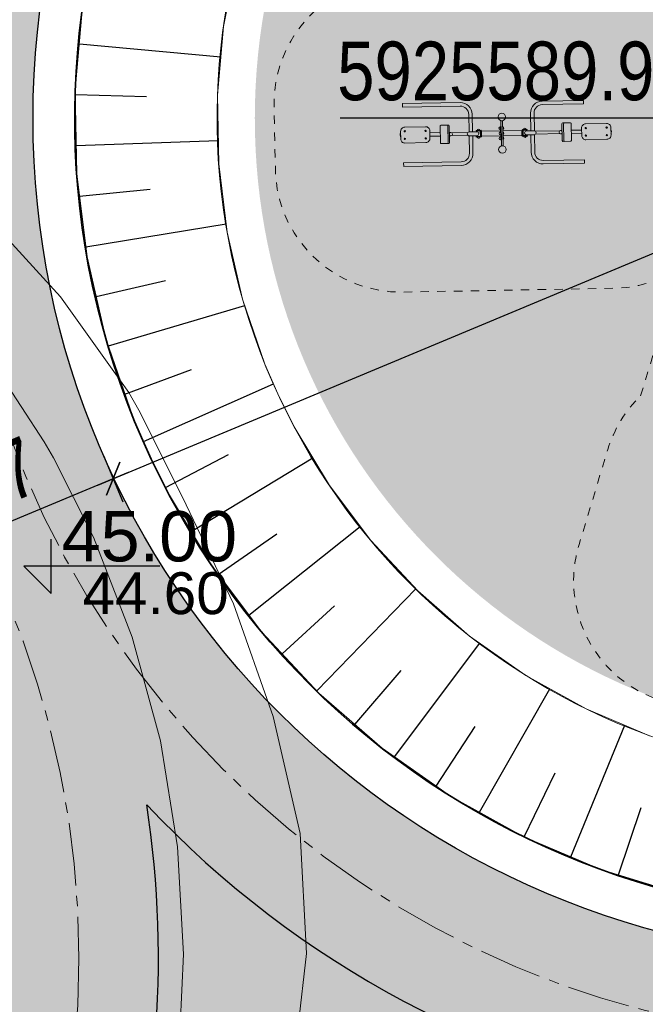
# Model space of a CAD drawing. Header units: metres. Extents: x 0 to 5465380, y 0 to 5925815.
# Tile 65 of 141: x 5463912.54 to 5463920.02, y 5925579.38 to 5925591.14. Entities that reach past the tile are written whole.
import ezdxf

# ---------------------------------------------------------------- set-up
doc = ezdxf.new("R2010")
doc.units = ezdxf.units.M
doc.linetypes.add('CENTER2', pattern=[1.125, 0.75, -0.125, 0.125, -0.125])
doc.linetypes.add('Dashed', pattern=[0.2, 0.1, -0.1])
for name, color, linetype, lineweight in [('$DR - obrzeże 8x30', 34, 'Continuous', 30), ('$DR - osie ścieżek', 7, 'CENTER2', 15), ('$DR - wyp. chodnik', 44, 'Continuous', 5), ('$DR - zał. arch.', 7, 'Continuous', 13), ('0_Nr_Pióra__237', 53, 'Continuous', 50), ('strefa_simba_Nr_Pióra__141', 7, 'Continuous', 0), ('urzadzenie_simba_Nr_Pióra__141', 7, 'Continuous', 0)]:
    doc.layers.add(name, color=color, linetype=linetype, lineweight=lineweight)
for name, color, linetype in [('$DR - wymiary', 7, 'Continuous'), ('AecObjExplode_rys 1_Vport_D5A', 7, 'Continuous'), ('AecObjExplode_rys 3_Vport_DDD', 7, 'Continuous'), ('AecObjExplode_rys 4_Vport_E22', 7, 'Continuous'), ('C-DROGI-KORYTARZE', 7, 'Continuous'), ('C-DROGI-SYTUACJA-ETYKIETY', 7, 'Continuous'), ('C-DZIALKI', 5, 'Continuous')]:
    doc.layers.add(name, color=color, linetype=linetype)
doc.styles.add('ARIAL 2', font='ARIALN.TTF')
doc.styles.get("Standard").update_dxf_attribs({"font": 'arial.ttf'})
doc.dimstyles.new('LINIOWY', dxfattribs={"dimtxt": 0.7, "dimasz": 0.3, "dimexe": 0.3, "dimexo": 0, "dimgap": 0.2, "dimtad": 1, "dimzin": 9, "dimdsep": 46, "dimtxsty": 'ARIAL 2', "dimblk": 'OBLIQUE', "dimcen": 0, "dimdle": 0.2, "dimclrd": 7, "dimclre": 7, "dimclrt": 1, "dimadec": 0, "dimazin": 0, "dimtfac": 1, "dimtofl": 0, "dimtmove": 1, "dimatfit": 3, "dimldrblk": 'OBLIQUE', "dimfxl": 0.3, "dimfxlon": 1, "dimtolj": 1, "dimtzin": 1, "dimarcsym": 0})

# ---------------------------------------------------------------- blocks, each defined once
blk = doc.blocks.new('świetlica_bezrzecze_PB_PZT oczyszczony')
at = {"layer": '0_Nr_Pióra__237', "linetype": 'Continuous'}
blk.add_hatch(color=256, dxfattribs=at).paths.add_polyline_path([(5463915.353, 5925589.968, 1), (5463930.153, 5925589.968, 1)], flags=0)
at = {"layer": 'strefa_simba_Nr_Pióra__141', "linetype": 'Dashed', "flags": 128}
blk.add_lwpolyline([(5463917.055, 5925591.639), (5463919.579, 5925591.684, -0.414214), (5463921.106, 5925590.211), (5463921.119, 5925589.461, -0.414214), (5463919.646, 5925587.935), (5463917.123, 5925587.89, -0.396062), (5463915.601, 5925589.269), (5463915.583, 5925590.112, -0.414214)], format="xyb", close=True, dxfattribs=at)
for points in [[(5463919.963, 5925586.652), (5463920.251, 5925587.603, -0.414214), (5463922.122, 5925588.604), (5463922.531, 5925588.48, -0.414214), (5463923.532, 5925586.61), (5463923.272, 5925585.75)], [(5463923.272, 5925585.75, -0.146849), (5463923.27, 5925584.887), (5463922.927, 5925583.754, -0.414214), (5463921.056, 5925582.754), (5463920.227, 5925583.005, -0.414214), (5463919.227, 5925584.875), (5463919.57, 5925586.008, -0.127834), (5463919.963, 5925586.652)]]:
    blk.add_lwpolyline(points, format="xyb", dxfattribs=at)
at = {"layer": 'urzadzenie_simba_Nr_Pióra__141', "linetype": 'Continuous'}
for p, q in [((5463917.119, 5925590.14), (5463917.806, 5925590.152)), ((5463917.119, 5925590.098), (5463917.119, 5925590.14)), ((5463919.28, 5925590.179), (5463918.787, 5925590.17)), ((5463919.281, 5925590.136), (5463918.787, 5925590.128)), ((5463919.28, 5925590.179), (5463919.281, 5925590.136)), ((5463917.119, 5925590.098), (5463917.807, 5925590.11)), ((5463917.913, 5925589.803), (5463917.909, 5925590.012)), ((5463917.955, 5925589.804), (5463917.951, 5925590.013)), ((5463918.651, 5925589.816), (5463918.647, 5925590.025)), ((5463918.693, 5925589.817), (5463918.689, 5925590.026)), ((5463917.576, 5925589.883), (5463917.666, 5925589.885)), ((5463918.294, 5925589.936), (5463918.3, 5925589.636)), ((5463918.314, 5925589.936), (5463918.294, 5925589.936)), ((5463918.314, 5925589.936), (5463918.32, 5925589.636)), ((5463919.023, 5925589.899), (5463919.027, 5925589.699)), ((5463919.124, 5925589.911), (5463919.033, 5925589.909)), ((5463919.041, 5925589.899), (5463919.044, 5925589.699)), ((5463919.134, 5925589.901), (5463919.137, 5925589.701)), ((5463917.445, 5925589.792), (5463917.567, 5925589.794)), ((5463917.57, 5925589.673), (5463917.566, 5925589.873)), ((5463917.663, 5925589.675), (5463917.659, 5925589.875)), ((5463917.68, 5925589.675), (5463917.676, 5925589.875)), ((5463917.678, 5925589.796), (5463917.696, 5925589.796)), ((5463917.899, 5925589.796), (5463917.707, 5925589.792)), ((5463917.899, 5925589.762), (5463917.708, 5925589.759)), ((5463918.005, 5925589.805), (5463917.916, 5925589.803)), ((5463917.996, 5925589.821), (5463918.051, 5925589.822)), ((5463917.997, 5925589.816), (5463917.996, 5925589.821)), ((5463917.997, 5925589.816), (5463918.052, 5925589.817)), ((5463918.004, 5925589.813), (5463918.047, 5925589.814)), ((5463918.005, 5925589.805), (5463918.004, 5925589.813)), ((5463918.007, 5925589.813), (5463918.007, 5925589.816)), ((5463918.044, 5925589.813), (5463918.044, 5925589.816)), ((5463918.048, 5925589.75), (5463918.047, 5925589.814)), ((5463918.058, 5925589.752), (5463918.057, 5925589.812)), ((5463918.289, 5925589.816), (5463918.062, 5925589.812)), ((5463918.063, 5925589.752), (5463918.062, 5925589.812)), ((5463918.291, 5925589.706), (5463918.288, 5925589.866)), ((5463918.296, 5925589.866), (5463918.288, 5925589.866)), ((5463918.299, 5925589.706), (5463918.296, 5925589.866)), ((5463918.296, 5925589.866), (5463918.299, 5925589.706)), ((5463918.319, 5925589.706), (5463918.316, 5925589.866)), ((5463918.316, 5925589.866), (5463918.319, 5925589.706)), ((5463918.317, 5925589.816), (5463918.544, 5925589.821)), ((5463918.318, 5925589.756), (5463918.545, 5925589.76)), ((5463918.544, 5925589.82), (5463918.545, 5925589.76)), ((5463918.549, 5925589.82), (5463918.55, 5925589.76)), ((5463918.608, 5925589.832), (5463918.553, 5925589.831)), ((5463918.608, 5925589.827), (5463918.553, 5925589.826)), ((5463918.559, 5925589.823), (5463918.56, 5925589.759)), ((5463918.601, 5925589.823), (5463918.559, 5925589.823)), ((5463918.602, 5925589.759), (5463918.56, 5925589.759)), ((5463918.562, 5925589.823), (5463918.561, 5925589.826)), ((5463918.563, 5925589.759), (5463918.563, 5925589.756)), ((5463918.598, 5925589.823), (5463918.598, 5925589.826)), ((5463918.599, 5925589.759), (5463918.599, 5925589.756)), ((5463918.601, 5925589.823), (5463918.601, 5925589.815)), ((5463918.601, 5925589.815), (5463918.69, 5925589.817)), ((5463918.602, 5925589.767), (5463918.691, 5925589.769)), ((5463918.602, 5925589.767), (5463918.602, 5925589.759)), ((5463918.608, 5925589.832), (5463918.608, 5925589.827)), ((5463918.651, 5925589.768), (5463918.655, 5925589.56)), ((5463918.694, 5925589.769), (5463918.697, 5925589.56)), ((5463918.707, 5925589.81), (5463918.995, 5925589.815)), ((5463918.708, 5925589.777), (5463918.996, 5925589.782)), ((5463919.025, 5925589.82), (5463919.006, 5925589.82)), ((5463919.025, 5925589.778), (5463919.007, 5925589.778)), ((5463919.258, 5925589.824), (5463919.135, 5925589.822)), ((5463919.258, 5925589.782), (5463919.136, 5925589.78)), ((5463917.446, 5925589.75), (5463917.568, 5925589.752)), ((5463917.58, 5925589.663), (5463917.67, 5925589.665)), ((5463917.679, 5925589.754), (5463917.697, 5925589.754)), ((5463917.913, 5925589.755), (5463917.917, 5925589.546)), ((5463918.005, 5925589.757), (5463917.917, 5925589.755)), ((5463917.956, 5925589.756), (5463917.959, 5925589.547)), ((5463917.998, 5925589.746), (5463918.053, 5925589.747)), ((5463917.998, 5925589.741), (5463917.998, 5925589.746)), ((5463917.998, 5925589.741), (5463918.053, 5925589.742)), ((5463918.006, 5925589.749), (5463918.005, 5925589.757)), ((5463918.006, 5925589.749), (5463918.048, 5925589.75)), ((5463918.009, 5925589.749), (5463918.009, 5925589.746)), ((5463918.045, 5925589.749), (5463918.045, 5925589.746)), ((5463918.29, 5925589.756), (5463918.063, 5925589.752)), ((5463918.299, 5925589.706), (5463918.291, 5925589.706)), ((5463918.61, 5925589.757), (5463918.555, 5925589.756)), ((5463918.61, 5925589.752), (5463918.555, 5925589.751)), ((5463918.61, 5925589.757), (5463918.61, 5925589.752)), ((5463919.127, 5925589.691), (5463919.037, 5925589.689)), ((5463918.32, 5925589.636), (5463918.3, 5925589.636)), ((5463917.131, 5925589.432), (5463917.819, 5925589.445)), ((5463917.132, 5925589.39), (5463917.131, 5925589.432)), ((5463919.293, 5925589.471), (5463918.799, 5925589.462)), ((5463919.294, 5925589.429), (5463918.8, 5925589.42)), ((5463919.293, 5925589.471), (5463919.294, 5925589.429)), ((5463917.132, 5925589.39), (5463917.82, 5925589.402))]:
    blk.add_line(p, q, dxfattribs=at)
at = {"layer": 'urzadzenie_simba_Nr_Pióra__141', "linetype": 'Continuous', "flags": 128}
for points in [[(5463919.31, 5925589.709), (5463919.56, 5925589.714, 0.414214), (5463919.609, 5925589.764), (5463919.607, 5925589.854, 0.414214), (5463919.556, 5925589.904), (5463919.306, 5925589.899, 0.414214), (5463919.257, 5925589.848), (5463919.259, 5925589.758, 0.414214)], [(5463917.394, 5925589.865), (5463917.144, 5925589.86, 0.414214), (5463917.095, 5925589.809), (5463917.096, 5925589.719, 0.414214), (5463917.147, 5925589.67), (5463917.397, 5925589.675, 0.414214), (5463917.446, 5925589.726), (5463917.444, 5925589.816, 0.414214)]]:
    blk.add_lwpolyline(points, format="xyb", close=True, dxfattribs=at)
at = {"layer": 'urzadzenie_simba_Nr_Pióra__141', "linetype": 'Continuous'}
for centre, radius in [((5463918.304, 5925589.981), 0.0445), ((5463917.145, 5925589.81), 0.008), ((5463917.394, 5925589.815), 0.008), ((5463919.307, 5925589.849), 0.008), ((5463919.309, 5925589.759), 0.008), ((5463919.557, 5925589.854), 0.008), ((5463919.559, 5925589.764), 0.008), ((5463917.146, 5925589.72), 0.008), ((5463917.396, 5925589.725), 0.008), ((5463918.311, 5925589.592), 0.0445)]:
    blk.add_circle(centre, radius, dxfattribs=at)
for centre, radius, start, end in [((5463917.809, 5925590.01), 0.142, 1.0254, 91.0254), ((5463918.789, 5925590.028), 0.142, 91.0254, 181.0254), ((5463918.789, 5925590.028), 0.1, 91.0254, 181.0254), ((5463917.809, 5925590.01), 0.1, 1.0254, 91.0254), ((5463917.576, 5925589.873), 0.01, 91.0254, 181.0254), ((5463917.649, 5925589.874), 0.01, 1.0254, 91.0254), ((5463917.666, 5925589.875), 0.01, 1.0254, 91.0254), ((5463919.033, 5925589.899), 0.01, 91.0254, 181.0254), ((5463919.051, 5925589.899), 0.01, 91.0254, 181.0254), ((5463919.124, 5925589.901), 0.01, 1.0254, 91.0254), ((5463917.916, 5925589.779), 0.024, 91.0254, 271.0254), ((5463918.005, 5925589.781), 0.024, 271.0254, 91.0254), ((5463918.025, 5925589.821), 0.015, 1.0254, 181.0254), ((5463918.052, 5925589.812), 0.01, 1.0254, 91.0254), ((5463918.052, 5925589.812), 0.005, 1.0254, 91.0254), ((5463918.288, 5925589.846), 0.0175, 91.0254, 271.0254), ((5463918.289, 5925589.786), 0.0175, 91.0254, 271.0254), ((5463918.309, 5925589.846), 0.0175, 294.6036, 67.4473), ((5463918.31, 5925589.786), 0.0175, 294.6036, 67.4473), ((5463918.554, 5925589.821), 0.01, 91.0254, 181.0254), ((5463918.555, 5925589.761), 0.01, 181.0254, 271.0254), ((5463918.554, 5925589.821), 0.005, 91.0254, 181.0254), ((5463918.555, 5925589.761), 0.005, 181.0254, 271.0254), ((5463918.579, 5925589.831), 0.015, 1.0254, 181.0254), ((5463918.601, 5925589.791), 0.024, 91.0254, 271.0254), ((5463918.69, 5925589.793), 0.024, 271.0254, 91.0254), ((5463917.58, 5925589.673), 0.01, 181.0254, 271.0254), ((5463917.653, 5925589.674), 0.01, 271.0254, 1.0254), ((5463917.67, 5925589.675), 0.01, 271.0254, 1.0254), ((5463918.027, 5925589.741), 0.015, 181.0254, 1.0254), ((5463918.053, 5925589.752), 0.01, 271.0254, 1.0254), ((5463918.053, 5925589.752), 0.005, 271.0254, 1.0254), ((5463918.29, 5925589.726), 0.0175, 91.0254, 271.0254), ((5463918.311, 5925589.726), 0.0175, 294.6036, 67.4473), ((5463918.581, 5925589.751), 0.015, 181.0254, 1.0254), ((5463919.037, 5925589.699), 0.01, 181.0254, 271.0254), ((5463919.054, 5925589.7), 0.01, 181.0254, 271.0254), ((5463919.127, 5925589.701), 0.01, 271.0254, 1.0254), ((5463917.817, 5925589.545), 0.1, 271.0254, 1.0254), ((5463917.817, 5925589.545), 0.142, 271.0254, 1.0254), ((5463918.797, 5925589.562), 0.142, 181.0254, 271.0254), ((5463918.797, 5925589.562), 0.1, 181.0254, 271.0254)]:
    blk.add_arc(centre, radius, start, end, dxfattribs=at)
for centre, major_axis in [((5463917.095, 5925589.764), (0.0004, -0.0211)), ((5463919.608, 5925589.809), (-0.0004, 0.0211))]:
    blk.add_ellipse(centre, major_axis=major_axis, ratio=0.236967, start_param=3.141593, end_param=6.283185, dxfattribs=at)
for centre, major_axis in [((5463917.696, 5925589.775), (0.0004, -0.0211)), ((5463919.007, 5925589.799), (-0.0004, 0.0211))]:
    blk.add_ellipse(centre, major_axis=major_axis, ratio=0.866025, dxfattribs=at)
blk = doc.blocks.new('kota')
at = {"color": 0, "linetype": 'ByBlock', "lineweight": -2}
for p, q in [((0, 0), (0, 1)), ((2, 0.5), (-0.5, 0.5)), ((-0.5, 0.5), (0, 0))]:
    blk.add_line(p, q, dxfattribs=at)
blk = doc.blocks.new('_OBLIQUE')
at = {"color": 0, "linetype": 'ByBlock'}
blk.add_line((-0.5, -0.5), (0.5, 0.5), dxfattribs=at)
blk = doc.blocks.new('*D23')
at = {"layer": '$DR - wymiary', "color": 7, "lineweight": -2, "transparency": 16777216}
for p, q in [((5463913.545, 5925585.939), (5463913.776, 5925585.386)), ((5463910.97, 5925584.54), (5463913.845, 5925585.739)), ((5463911.27, 5925584.34), (5463911.039, 5925584.894))]:
    blk.add_line(p, q, dxfattribs=at)
at = {"layer": 'Defpoints', "color": 0, "transparency": 16777216}
for p in [(5463913.533, 5925585.969), (5463913.66, 5925585.662), (5463911.808, 5925583.051)]:
    blk.add_point(p, dxfattribs=at)
at = {"layer": '$DR - wymiary', "color": 7, "lineweight": -2, "transparency": 16777216, "xscale": 0.3, "yscale": 0.3, "zscale": 0.3}
for p, rotation in [((5463913.66, 5925585.662), 22.6490007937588), ((5463911.154, 5925584.617), 202.6490007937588)]:
    blk.add_blockref('_OBLIQUE', p, dxfattribs=dict(at, rotation=rotation))
at = {"layer": '$DR - wymiary', "color": 1, "transparency": 16777216, "insert": (5463912.195, 5925585.648), "char_height": 0.7, "attachment_point": 5, "rotation": 22.649, "style": 'ARIAL 2'}
blk.add_mtext('\\A1;2.7', dxfattribs=at)
blk = doc.blocks.new('*D24')
at = {"layer": '$DR - wymiary', "color": 7, "lineweight": -2, "transparency": 16777216}
for p, q in [((5463932.281, 5925593.165), (5463932.07, 5925593.669)), ((5463913.476, 5925585.585), (5463932.37, 5925593.469)), ((5463913.545, 5925585.939), (5463913.776, 5925585.386))]:
    blk.add_line(p, q, dxfattribs=at)
at = {"layer": 'Defpoints', "color": 0, "transparency": 16777216}
for p in [(5463932.186, 5925593.392), (5463932.281, 5925593.165), (5463913.533, 5925585.969)]:
    blk.add_point(p, dxfattribs=at)
at = {"layer": '$DR - wymiary', "color": 7, "lineweight": -2, "transparency": 16777216, "xscale": 0.3, "yscale": 0.3, "zscale": 0.3}
for p, rotation in [((5463932.186, 5925593.392), 22.6490007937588), ((5463913.66, 5925585.662), 202.6490007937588)]:
    blk.add_blockref('_OBLIQUE', p, dxfattribs=dict(at, rotation=rotation))
at = {"layer": '$DR - wymiary', "color": 1, "transparency": 16777216, "insert": (5463922.708, 5925590.042), "char_height": 0.7, "attachment_point": 5, "rotation": 22.649, "style": 'ARIAL 2'}
blk.add_mtext('\\A1;20.1', dxfattribs=at)
blk = doc.blocks.new('*D137')
at = {"layer": '$DR - wymiary', "color": 7, "lineweight": -2, "transparency": 16777216}
blk.add_line((5463958.724, 5925585.382), (5463964.93, 5925585.382), dxfattribs=at)
at = {"layer": 'Defpoints', "color": 0, "transparency": 16777216}
for p in [(5463958.724, 5925585.382), (5463960.561, 5925585.382), (0, 0)]:
    blk.add_point(p, dxfattribs=at)
at = {"layer": '$DR - wymiary', "color": 1, "transparency": 16777216, "insert": (5463962.845, 5925585.94), "char_height": 0.7, "attachment_point": 5, "style": 'ARIAL 2'}
blk.add_mtext('\\A1;5925585.38', dxfattribs=at)
blk = doc.blocks.new('*D138')
at = {"layer": '$DR - wymiary', "color": 7, "lineweight": -2, "transparency": 16777216}
blk.add_line((5463958.724, 5925585.382), (5463958.724, 5925592.131), dxfattribs=at)
at = {"layer": 'Defpoints', "color": 0, "transparency": 16777216}
for p in [(5463958.724, 5925587.769), (5463958.724, 5925585.382), (0, 0)]:
    blk.add_point(p, dxfattribs=at)
at = {"layer": '$DR - wymiary', "color": 1, "transparency": 16777216, "insert": (5463958.166, 5925590.05), "char_height": 0.7, "attachment_point": 5, "rotation": 90, "style": 'ARIAL 2'}
blk.add_mtext('\\A1;5463958.72', dxfattribs=at)
blk = doc.blocks.new('*D139')
at = {"layer": '$DR - wymiary', "color": 7, "lineweight": -2, "transparency": 16777216}
blk.add_line((5463922.753, 5925589.968), (5463916.372, 5925589.968), dxfattribs=at)
at = {"layer": 'Defpoints', "color": 0, "transparency": 16777216}
for p in [(5463920.738, 5925589.968), (5463922.753, 5925589.968), (0, 0)]:
    blk.add_point(p, dxfattribs=at)
at = {"layer": '$DR - wymiary', "color": 1, "transparency": 16777216, "insert": (5463918.455, 5925590.526), "char_height": 0.7, "attachment_point": 5, "style": 'ARIAL 2'}
blk.add_mtext('\\A1;5925589.97', dxfattribs=at)
blk = doc.blocks.new('*D140')
at = {"layer": '$DR - wymiary', "color": 7, "lineweight": -2, "transparency": 16777216}
blk.add_line((5463922.753, 5925589.968), (5463922.753, 5925583.407), dxfattribs=at)
at = {"layer": 'Defpoints', "color": 0, "transparency": 16777216}
for p in [(5463922.753, 5925589.968), (5463922.753, 5925587.778), (0, 0)]:
    blk.add_point(p, dxfattribs=at)
at = {"layer": '$DR - wymiary', "color": 1, "transparency": 16777216, "insert": (5463922.195, 5925585.493), "char_height": 0.7, "attachment_point": 5, "rotation": 90, "style": 'ARIAL 2'}
blk.add_mtext('\\A1;5463922.75', dxfattribs=at)
blk = doc.blocks.new('AecObjExplode_rys 1_Vport_D5A')
at = {"layer": 'C-DROGI-KORYTARZE', "color": 92, "linetype": 'Continuous', "lineweight": 9}
for p, q in [((5463914.979, 5925591.06), (5463915.136, 5925591.866)), ((5463913.208, 5925590.301), (5463913.295, 5925591.296)), ((5463914.907, 5925590.241), (5463914.979, 5925591.06)), ((5463913.226, 5925589.301), (5463913.208, 5925590.301)), ((5463914.922, 5925589.42), (5463914.907, 5925590.241)), ((5463915.022, 5925588.604), (5463914.922, 5925589.42)), ((5463913.348, 5925588.309), (5463913.226, 5925589.301)), ((5463912.09, 5925588.863), (5463913.033, 5925587.832)), ((5463915.207, 5925587.804), (5463915.022, 5925588.604)), ((5463913.573, 5925587.335), (5463913.348, 5925588.309)), ((5463913.033, 5925587.832), (5463913.847, 5925586.69)), ((5463915.474, 5925587.027), (5463915.207, 5925587.804)), ((5463913.898, 5925586.39), (5463913.573, 5925587.335)), ((5463912.135, 5925587.175), (5463912.838, 5925586.102)), ((5463915.627, 5925586.673), (5463915.474, 5925587.027)), ((5463913.847, 5925586.69), (5463913.967, 5925586.478)), ((5463915.822, 5925586.282), (5463915.627, 5925586.673)), ((5463913.967, 5925586.478), (5463914.489, 5925585.441)), ((5463914.084, 5925585.96), (5463913.898, 5925586.39)), ((5463916.245, 5925585.578), (5463915.822, 5925586.282)), ((5463912.838, 5925586.102), (5463912.948, 5925585.909)), ((5463912.948, 5925585.909), (5463913.424, 5925584.962)), ((5463914.321, 5925585.484), (5463914.084, 5925585.96)), ((5463916.739, 5925584.922), (5463916.245, 5925585.578)), ((5463914.836, 5925584.628), (5463914.321, 5925585.484)), ((5463914.489, 5925585.441), (5463915.099, 5925584.166)), ((5463913.424, 5925584.962), (5463913.888, 5925583.767)), ((5463917.3, 5925584.321), (5463916.739, 5925584.922)), ((5463915.437, 5925583.829), (5463914.836, 5925584.628)), ((5463917.92, 5925583.782), (5463917.3, 5925584.321)), ((5463915.099, 5925584.166), (5463915.571, 5925582.821)), ((5463913.888, 5925583.767), (5463914.225, 5925582.53)), ((5463916.119, 5925583.098), (5463915.437, 5925583.829)), ((5463918.593, 5925583.311), (5463917.92, 5925583.782)), ((5463919.311, 5925582.913), (5463918.593, 5925583.311)), ((5463916.873, 5925582.443), (5463916.119, 5925583.098)), ((5463915.571, 5925582.821), (5463915.894, 5925581.424)), ((5463920.068, 5925582.592), (5463919.311, 5925582.913)), ((5463914.225, 5925582.53), (5463914.43, 5925581.264)), ((5463917.692, 5925581.869), (5463916.873, 5925582.443)), ((5463918.566, 5925581.385), (5463917.692, 5925581.869)), ((5463915.894, 5925581.424), (5463915.969, 5925579.99)), ((5463919.486, 5925580.994), (5463918.566, 5925581.385)), ((5463914.43, 5925581.264), (5463914.502, 5925579.984)), ((5463920.442, 5925580.702), (5463919.486, 5925580.994)), ((5463914.502, 5925579.984), (5463914.44, 5925578.704)), ((5463915.969, 5925579.99), (5463915.81, 5925578.565))]:
    blk.add_line(p, q, dxfattribs=at)
at = {"layer": 'C-DROGI-KORYTARZE', "color": 54, "linetype": 'Continuous', "lineweight": -3}
for p, q in [((5463913.257, 5925590.856, 44.804), (5463914.947, 5925590.698, 44.5)), ((5463913.209, 5925590.25, 44.816), (5463914.059, 5925590.225, 44.658)), ((5463913.22, 5925589.642, 44.825), (5463914.917, 5925589.7, 44.5)), ((5463913.259, 5925589.035, 44.833), (5463914.104, 5925589.118, 44.667)), ((5463913.333, 5925588.432, 44.84), (5463915.01, 5925588.705, 44.5)), ((5463913.457, 5925587.837, 44.845), (5463914.284, 5925588.027, 44.673)), ((5463913.603, 5925587.247, 44.849), (5463915.232, 5925587.731, 44.5)), ((5463913.801, 5925586.672, 44.852), (5463914.598, 5925586.965, 44.676)), ((5463914.022, 5925586.105, 44.853), (5463915.576, 5925586.793, 44.5)), ((5463914.285, 5925585.557, 44.853), (5463915.038, 5925585.95, 44.676)), ((5463914.592, 5925585.032, 44.85), (5463916.045, 5925585.911, 44.5)), ((5463915.283, 5925584.033, 44.843), (5463916.613, 5925585.09, 44.5)), ((5463914.917, 5925584.519, 44.848), (5463915.615, 5925585.004, 44.674)), ((5463916.093, 5925583.126, 44.83), (5463917.278, 5925584.344, 44.5)), ((5463915.678, 5925583.571, 44.837), (5463916.307, 5925584.141, 44.668)), ((5463917.02, 5925582.34, 44.81), (5463918.04, 5925583.698, 44.5)), ((5463916.549, 5925582.724, 44.82), (5463917.101, 5925583.369, 44.66)), ((5463918.038, 5925581.677, 44.785), (5463918.877, 5925583.153, 44.5)), ((5463919.13, 5925581.145, 44.755), (5463919.775, 5925582.716, 44.5)), ((5463917.518, 5925581.991, 44.799), (5463917.984, 5925582.701, 44.649)), ((5463918.57, 5925581.383, 44.771), (5463918.943, 5925582.147, 44.636)), ((5463919.698, 5925580.929, 44.738), (5463919.97, 5925581.734, 44.619))]:
    blk.add_line(p, q, dxfattribs=at)
at = {"layer": 'C-DZIALKI', "color": 7, "linetype": 'Continuous', "lineweight": 35}
blk.add_arc((5463922.753, 5925589.968), 9.55, 293.1971, 291.9971, dxfattribs=at)
at = {"layer": 'C-DZIALKI', "color": 92, "linetype": 'Continuous', "lineweight": 9}
blk.add_arc((5463922.753, 5925589.968), 7.85, 293.327, 291.8672, dxfattribs=at)
blk = doc.blocks.new('AecObjExplode_rys 4_Vport_E22')
at = {"layer": 'C-DROGI-KORYTARZE', "color": 92, "linetype": 'Continuous', "lineweight": 9}
for p, q in [((5463914.979, 5925591.06), (5463915.136, 5925591.866)), ((5463913.208, 5925590.301), (5463913.295, 5925591.296)), ((5463914.907, 5925590.241), (5463914.979, 5925591.06)), ((5463913.226, 5925589.301), (5463913.208, 5925590.301)), ((5463914.922, 5925589.42), (5463914.907, 5925590.241)), ((5463915.022, 5925588.604), (5463914.922, 5925589.42)), ((5463913.348, 5925588.309), (5463913.226, 5925589.301)), ((5463912.09, 5925588.863), (5463913.033, 5925587.832)), ((5463915.207, 5925587.804), (5463915.022, 5925588.604)), ((5463913.573, 5925587.335), (5463913.348, 5925588.309)), ((5463913.033, 5925587.832), (5463913.847, 5925586.69)), ((5463915.474, 5925587.027), (5463915.207, 5925587.804)), ((5463913.898, 5925586.39), (5463913.573, 5925587.335)), ((5463912.135, 5925587.175), (5463912.838, 5925586.102)), ((5463915.627, 5925586.673), (5463915.474, 5925587.027)), ((5463913.847, 5925586.69), (5463913.967, 5925586.478)), ((5463915.822, 5925586.282), (5463915.627, 5925586.673)), ((5463913.967, 5925586.478), (5463914.489, 5925585.441)), ((5463914.084, 5925585.96), (5463913.898, 5925586.39)), ((5463916.245, 5925585.578), (5463915.822, 5925586.282)), ((5463912.838, 5925586.102), (5463912.948, 5925585.909)), ((5463912.948, 5925585.909), (5463913.424, 5925584.962)), ((5463914.321, 5925585.484), (5463914.084, 5925585.96)), ((5463916.739, 5925584.922), (5463916.245, 5925585.578)), ((5463914.836, 5925584.628), (5463914.321, 5925585.484)), ((5463914.489, 5925585.441), (5463915.099, 5925584.166)), ((5463913.424, 5925584.962), (5463913.888, 5925583.767)), ((5463917.3, 5925584.321), (5463916.739, 5925584.922)), ((5463915.437, 5925583.829), (5463914.836, 5925584.628)), ((5463917.92, 5925583.782), (5463917.3, 5925584.321)), ((5463915.099, 5925584.166), (5463915.571, 5925582.821)), ((5463913.888, 5925583.767), (5463914.225, 5925582.53)), ((5463916.119, 5925583.098), (5463915.437, 5925583.829)), ((5463918.593, 5925583.311), (5463917.92, 5925583.782)), ((5463919.311, 5925582.913), (5463918.593, 5925583.311)), ((5463916.873, 5925582.443), (5463916.119, 5925583.098)), ((5463915.571, 5925582.821), (5463915.894, 5925581.424)), ((5463920.068, 5925582.592), (5463919.311, 5925582.913)), ((5463914.225, 5925582.53), (5463914.43, 5925581.264)), ((5463917.692, 5925581.869), (5463916.873, 5925582.443)), ((5463918.566, 5925581.385), (5463917.692, 5925581.869)), ((5463915.894, 5925581.424), (5463915.969, 5925579.99)), ((5463919.486, 5925580.994), (5463918.566, 5925581.385)), ((5463914.43, 5925581.264), (5463914.502, 5925579.984)), ((5463920.442, 5925580.702), (5463919.486, 5925580.994)), ((5463914.502, 5925579.984), (5463914.44, 5925578.704)), ((5463915.969, 5925579.99), (5463915.81, 5925578.565))]:
    blk.add_line(p, q, dxfattribs=at)
at = {"layer": 'C-DROGI-KORYTARZE', "color": 54, "linetype": 'Continuous', "lineweight": -3}
for p, q in [((5463913.257, 5925590.856, 44.804), (5463914.947, 5925590.698, 44.5)), ((5463913.209, 5925590.25, 44.816), (5463914.059, 5925590.225, 44.658)), ((5463913.22, 5925589.642, 44.825), (5463914.917, 5925589.7, 44.5)), ((5463913.259, 5925589.035, 44.833), (5463914.104, 5925589.118, 44.667)), ((5463913.333, 5925588.432, 44.84), (5463915.01, 5925588.705, 44.5)), ((5463913.457, 5925587.837, 44.845), (5463914.284, 5925588.027, 44.673)), ((5463913.603, 5925587.247, 44.849), (5463915.232, 5925587.731, 44.5)), ((5463913.801, 5925586.672, 44.852), (5463914.598, 5925586.965, 44.676)), ((5463914.022, 5925586.105, 44.853), (5463915.576, 5925586.793, 44.5)), ((5463914.285, 5925585.557, 44.853), (5463915.038, 5925585.95, 44.676)), ((5463914.592, 5925585.032, 44.85), (5463916.045, 5925585.911, 44.5)), ((5463915.283, 5925584.033, 44.843), (5463916.613, 5925585.09, 44.5)), ((5463914.917, 5925584.519, 44.848), (5463915.615, 5925585.004, 44.674)), ((5463916.093, 5925583.126, 44.83), (5463917.278, 5925584.344, 44.5)), ((5463915.678, 5925583.571, 44.837), (5463916.307, 5925584.141, 44.668)), ((5463917.02, 5925582.34, 44.81), (5463918.04, 5925583.698, 44.5)), ((5463916.549, 5925582.724, 44.82), (5463917.101, 5925583.369, 44.66)), ((5463918.038, 5925581.677, 44.785), (5463918.877, 5925583.153, 44.5)), ((5463919.13, 5925581.145, 44.755), (5463919.775, 5925582.716, 44.5)), ((5463917.518, 5925581.991, 44.799), (5463917.984, 5925582.701, 44.649)), ((5463918.57, 5925581.383, 44.771), (5463918.943, 5925582.147, 44.636)), ((5463919.698, 5925580.929, 44.738), (5463919.97, 5925581.734, 44.619))]:
    blk.add_line(p, q, dxfattribs=at)
at = {"layer": 'C-DZIALKI', "color": 7, "linetype": 'Continuous', "lineweight": 35}
blk.add_arc((5463922.753, 5925589.968), 9.55, 293.1971, 291.9971, dxfattribs=at)
at = {"layer": 'C-DZIALKI', "color": 92, "linetype": 'Continuous', "lineweight": 9}
blk.add_arc((5463922.753, 5925589.968), 7.85, 293.327, 291.8672, dxfattribs=at)
blk = doc.blocks.new('AecObjExplode_rys 3_Vport_DDD')
at = {"layer": 'C-DROGI-KORYTARZE', "color": 92, "linetype": 'Continuous', "lineweight": 9}
for p, q in [((5463914.979, 5925591.06), (5463915.136, 5925591.866)), ((5463913.208, 5925590.301), (5463913.295, 5925591.296)), ((5463914.907, 5925590.241), (5463914.979, 5925591.06)), ((5463913.226, 5925589.301), (5463913.208, 5925590.301)), ((5463914.922, 5925589.42), (5463914.907, 5925590.241)), ((5463915.022, 5925588.604), (5463914.922, 5925589.42)), ((5463913.348, 5925588.309), (5463913.226, 5925589.301)), ((5463912.09, 5925588.863), (5463913.033, 5925587.832)), ((5463915.207, 5925587.804), (5463915.022, 5925588.604)), ((5463913.573, 5925587.335), (5463913.348, 5925588.309)), ((5463913.033, 5925587.832), (5463913.847, 5925586.69)), ((5463915.474, 5925587.027), (5463915.207, 5925587.804)), ((5463913.898, 5925586.39), (5463913.573, 5925587.335)), ((5463912.135, 5925587.175), (5463912.838, 5925586.102)), ((5463915.627, 5925586.673), (5463915.474, 5925587.027)), ((5463913.847, 5925586.69), (5463913.967, 5925586.478)), ((5463915.822, 5925586.282), (5463915.627, 5925586.673)), ((5463913.967, 5925586.478), (5463914.489, 5925585.441)), ((5463914.084, 5925585.96), (5463913.898, 5925586.39)), ((5463916.245, 5925585.578), (5463915.822, 5925586.282)), ((5463912.838, 5925586.102), (5463912.948, 5925585.909)), ((5463912.948, 5925585.909), (5463913.424, 5925584.962)), ((5463914.321, 5925585.484), (5463914.084, 5925585.96)), ((5463916.739, 5925584.922), (5463916.245, 5925585.578)), ((5463914.836, 5925584.628), (5463914.321, 5925585.484)), ((5463914.489, 5925585.441), (5463915.099, 5925584.166)), ((5463913.424, 5925584.962), (5463913.888, 5925583.767)), ((5463917.3, 5925584.321), (5463916.739, 5925584.922)), ((5463915.437, 5925583.829), (5463914.836, 5925584.628)), ((5463917.92, 5925583.782), (5463917.3, 5925584.321)), ((5463915.099, 5925584.166), (5463915.571, 5925582.821)), ((5463913.888, 5925583.767), (5463914.225, 5925582.53)), ((5463916.119, 5925583.098), (5463915.437, 5925583.829)), ((5463918.593, 5925583.311), (5463917.92, 5925583.782)), ((5463919.311, 5925582.913), (5463918.593, 5925583.311)), ((5463916.873, 5925582.443), (5463916.119, 5925583.098)), ((5463915.571, 5925582.821), (5463915.894, 5925581.424)), ((5463920.068, 5925582.592), (5463919.311, 5925582.913)), ((5463914.225, 5925582.53), (5463914.43, 5925581.264)), ((5463917.692, 5925581.869), (5463916.873, 5925582.443)), ((5463918.566, 5925581.385), (5463917.692, 5925581.869)), ((5463915.894, 5925581.424), (5463915.969, 5925579.99)), ((5463919.486, 5925580.994), (5463918.566, 5925581.385)), ((5463914.43, 5925581.264), (5463914.502, 5925579.984)), ((5463920.442, 5925580.702), (5463919.486, 5925580.994)), ((5463914.502, 5925579.984), (5463914.44, 5925578.704)), ((5463915.969, 5925579.99), (5463915.81, 5925578.565))]:
    blk.add_line(p, q, dxfattribs=at)
at = {"layer": 'C-DROGI-KORYTARZE', "color": 54, "linetype": 'Continuous', "lineweight": -3}
for p, q in [((5463913.257, 5925590.856, 44.804), (5463914.947, 5925590.698, 44.5)), ((5463913.209, 5925590.25, 44.816), (5463914.059, 5925590.225, 44.658)), ((5463913.22, 5925589.642, 44.825), (5463914.917, 5925589.7, 44.5)), ((5463913.259, 5925589.035, 44.833), (5463914.104, 5925589.118, 44.667)), ((5463913.333, 5925588.432, 44.84), (5463915.01, 5925588.705, 44.5)), ((5463913.457, 5925587.837, 44.845), (5463914.284, 5925588.027, 44.673)), ((5463913.603, 5925587.247, 44.849), (5463915.232, 5925587.731, 44.5)), ((5463913.801, 5925586.672, 44.852), (5463914.598, 5925586.965, 44.676)), ((5463914.022, 5925586.105, 44.853), (5463915.576, 5925586.793, 44.5)), ((5463914.285, 5925585.557, 44.853), (5463915.038, 5925585.95, 44.676)), ((5463914.592, 5925585.032, 44.85), (5463916.045, 5925585.911, 44.5)), ((5463915.283, 5925584.033, 44.843), (5463916.613, 5925585.09, 44.5)), ((5463914.917, 5925584.519, 44.848), (5463915.615, 5925585.004, 44.674)), ((5463916.093, 5925583.126, 44.83), (5463917.278, 5925584.344, 44.5)), ((5463915.678, 5925583.571, 44.837), (5463916.307, 5925584.141, 44.668)), ((5463917.02, 5925582.34, 44.81), (5463918.04, 5925583.698, 44.5)), ((5463916.549, 5925582.724, 44.82), (5463917.101, 5925583.369, 44.66)), ((5463918.038, 5925581.677, 44.785), (5463918.877, 5925583.153, 44.5)), ((5463919.13, 5925581.145, 44.755), (5463919.775, 5925582.716, 44.5)), ((5463917.518, 5925581.991, 44.799), (5463917.984, 5925582.701, 44.649)), ((5463918.57, 5925581.383, 44.771), (5463918.943, 5925582.147, 44.636)), ((5463919.698, 5925580.929, 44.738), (5463919.97, 5925581.734, 44.619))]:
    blk.add_line(p, q, dxfattribs=at)
at = {"layer": 'C-DZIALKI', "color": 7, "linetype": 'Continuous', "lineweight": 35}
blk.add_arc((5463922.753, 5925589.968), 9.55, 293.1971, 291.9971, dxfattribs=at)
at = {"layer": 'C-DZIALKI', "color": 92, "linetype": 'Continuous', "lineweight": 9}
blk.add_arc((5463922.753, 5925589.968), 7.85, 293.327, 291.8672, dxfattribs=at)

msp = doc.modelspace()

# ---------------------------------------------------------------- hatches: boundary and pattern name
at = {"layer": '$DR - wyp. chodnik'}
h = msp.add_hatch(dxfattribs=at)
h.set_pattern_fill('AR-SAND', color=256, scale=0.01)
h.set_pattern_definition([(37.5, (500, 0), (-0.01600031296, 0.48941323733), [0, -0.38608, 0, -0.4318, 0, -0.41275]), (7.5, (500, 0), (0.44952328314, 0.71682510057), [0, -0.20828, 0, -0.34798, 0, -0.13335]), (327.5, (499.6876, 0), (0.790992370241, 0.001437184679), [0, -0.127, 0, -0.4572, 0, -0.5969]), (317.5, (499.6876, 0), (0.76355645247, 0.22292932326), [0, -0.0635, 0, -0.29972, 0, -0.3429])])
h.paths.add_polyline_path([(5463958.811, 5925573.433, 1.284126), (5463952.971, 5925595.856), (5463945.622, 5925613.63), (5463944.143, 5925613.018), (5463946.37, 5925607.633, 0.194771), (5463934.37, 5925592.77, 0.959366), (5463910.944, 5925588.139, 1.531072), (5463902.406, 5925567.988), (5463893.559, 5925564.306, 0.384254), (5463887.764, 5925552.083), (5463862.231, 5925541.456), (5463863.153, 5925539.241), (5463888.637, 5925549.847), (5463903.669, 5925513.728), (5463903.08, 5925513.225), (5463904.38, 5925511.705), (5463904.595, 5925511.889), (5463910.657, 5925504.009), (5463924.399, 5925502.717), (5463924.162, 5925500.211), (5463926.552, 5925499.986), (5463926.788, 5925502.493), (5463940.548, 5925501.199), (5463939.758, 5925492.8), (5463941.75, 5925492.612), (5463945.889, 5925536.637, 1.642027), (5463958.177, 5925553.955)])
h.paths.add_polyline_path([(5463914.368, 5925570.584, -0.565703), (5463929.546, 5925559.395), (5463926.129, 5925523.186), (5463905.587, 5925514.846), (5463890.146, 5925551.946, -0.414214), (5463894.404, 5925562.275)], flags=16)
h.paths.add_polyline_path([(5463892.202, 5925579.937, -1), (5463912.302, 5925579.937, -1)], flags=16)
h.paths.add_polyline_path([(5463910.621, 5925571.408, 0.241691), (5463914.061, 5925581.767, 0.332), (5463928.141, 5925579.302), (5463928.394, 5925578.805)], flags=16)
h.paths.add_polyline_path([(5463921.709, 5925573.639), (5463929.394, 5925576.838), (5463944.809, 5925546.509), (5463940.735, 5925503.19), (5463926.976, 5925504.484), (5463932.165, 5925559.475, 0.382129)], flags=16)
h.paths.add_polyline_path([(5463912.703, 5925589.968, -1), (5463932.803, 5925589.968, -1)], flags=16)
h.paths.add_polyline_path([(5463929.85, 5925580.354, 0.111618), (5463933.295, 5925584.342, 0.375671), (5463956.374, 5925560.041), (5463956.18, 5925554.068, 0.258572), (5463946.204, 5925548.178)], flags=16)
h.paths.add_polyline_path([(5463947.101, 5925605.865), (5463951.602, 5925594.979, 0.663307), (5463956.814, 5925573.586), (5463956.436, 5925561.944, -0.732242)], flags=16)
h.paths.add_polyline_path([(5463948.674, 5925585.382, -1), (5463968.774, 5925585.382, -1)], flags=16)
h.paths.add_polyline_path([(5463956.118, 5925552.165), (5463955.923, 5925546.165, 8.05786), (5463957.918, 5925545.968), (5463958.115, 5925552.043, -20.041857)], flags=16)
h.paths.add_polyline_path([(5463926.126, 5925521.027), (5463924.587, 5925504.708), (5463911.711, 5925505.919), (5463906.286, 5925512.971)], flags=16)
h = msp.add_hatch(dxfattribs=at)
h.set_pattern_fill('AR-SAND', color=256, scale=0.01)
h.set_pattern_definition([(37.5, (0, 0), (-0.01600031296, 0.48941323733), [0, -0.38608, 0, -0.4318, 0, -0.41275]), (7.5, (0, 0), (0.44952328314, 0.71682510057), [0, -0.20828, 0, -0.34798, 0, -0.13335]), (327.5, (-0.3124, 0), (0.790992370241, 0.001437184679), [0, -0.127, 0, -0.4572, 0, -0.5969]), (317.5, (-0.3124, 0), (0.76355645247, 0.22292932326), [0, -0.0635, 0, -0.29972, 0, -0.3429])])
h.paths.add_polyline_path([(5463928.394, 5925578.805), (5463928.141, 5925579.302, -0.332), (5463914.061, 5925581.767, -0.241691), (5463910.621, 5925571.408)])

# ---------------------------------------------------------------- linework, layer by layer
at = {"layer": '$DR - obrzeże 8x30', "flags": 128}
msp.add_lwpolyline([(5463944.143, 5925613.018), (5463946.37, 5925607.633, 0.194771), (5463934.37, 5925592.77, 0.959366), (5463910.944, 5925588.139, 1.531072), (5463902.406, 5925567.988), (5463893.559, 5925564.306, 0.384254), (5463887.764, 5925552.083), (5463852.927, 5925537.584)], format="xyb", dxfattribs=at)
msp.add_lwpolyline([(5463910.621, 5925571.408, 0.241691), (5463914.061, 5925581.767, 0.332), (5463928.141, 5925579.302), (5463928.394, 5925578.805)], format="xyb", close=True, dxfattribs=at)
at = {"layer": '$DR - obrzeże 8x30'}
msp.add_circle((5463922.753, 5925589.968), 10.05, dxfattribs=at)
at = {"layer": '$DR - osie ścieżek'}
for centre in [(5463922.753, 5925589.968), (5463902.252, 5925579.937)]:
    msp.add_circle(centre, 11, dxfattribs=at)

# ---------------------------------------------------------------- block references
at = {"layer": '$DR - zał. arch.'}
msp.add_blockref('świetlica_bezrzecze_PB_PZT oczyszczony', (0, 0), dxfattribs=at)
at = {"layer": 'AecObjExplode_rys 1_Vport_D5A'}
msp.add_blockref('AecObjExplode_rys 1_Vport_D5A', (0, 0), dxfattribs=at)
at = {"layer": 'AecObjExplode_rys 3_Vport_DDD'}
msp.add_blockref('AecObjExplode_rys 3_Vport_DDD', (0, 0), dxfattribs=at)
at = {"layer": 'AecObjExplode_rys 4_Vport_E22'}
msp.add_blockref('AecObjExplode_rys 4_Vport_E22', (0, 0), dxfattribs=at)
at = {"layer": 'C-DROGI-SYTUACJA-ETYKIETY', "color": 7, "linetype": 'Continuous', "lineweight": -3, "xscale": 0.6500000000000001, "yscale": 0.6500000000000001, "zscale": 0.6500000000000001}
msp.add_blockref('kota', (5463912.919, 5925584.29, 44.598), dxfattribs=at)

# ---------------------------------------------------------------- texts
at = {"layer": 'C-DROGI-SYTUACJA-ETYKIETY', "color": 1, "linetype": 'Continuous', "lineweight": -3, "insert": (5463913.044, 5925584.665, 44.598), "char_height": 0.6, "attachment_point": 7}
msp.add_mtext('45.00', dxfattribs=at)
at = {"layer": 'C-DROGI-SYTUACJA-ETYKIETY', "color": 7, "linetype": 'Continuous', "lineweight": -3, "insert": (5463913.294, 5925584.29, 44.598), "char_height": 0.5, "attachment_point": 4}
msp.add_mtext('44.60', dxfattribs=at)

# ---------------------------------------------------------------- dimensions: what is measured, and where the dimension line sits
at = {"layer": '$DR - wymiary'}
for base, p1, p2, picture, middle in [((5463932.186, 5925593.392), (5463913.533, 5925585.969), (5463932.281, 5925593.165), '*D24', (5463922.708, 5925590.042)), ((5463913.66, 5925585.662), (5463911.808, 5925583.051), (5463913.533, 5925585.969), '*D23', (5463912.195, 5925585.648))]:
    dim = msp.add_linear_dim(base=base, p1=p1, p2=p2, angle=202.649, dimstyle='LINIOWY', override={"dimdec": 1}, dxfattribs=at)
    dim.commit()
    dim.dimension.update_dxf_attribs({"geometry": picture, "text_midpoint": middle})
for feature_location, offset, dtype, picture, middle in [((5463958.723835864, 5925585.382389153), (0, 2.386563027), 1, '*D138', (5463958.166434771, 5925590.050091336)), ((5463922.752579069, 5925589.968201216), (-2.014375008, 0), 0, '*D139', (5463918.454916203, 5925590.525602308)), ((5463922.752579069, 5925589.968201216), (0, -2.189729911), 1, '*D140', (5463922.195177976, 5925585.492795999)), ((5463958.723835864, 5925585.382389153), (1.837338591, 0), 0, '*D137', (5463962.845417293, 5925585.939790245))]:
    dim = msp.add_ordinate_dim(feature_location=feature_location, offset=offset, dtype=dtype, origin=(0, 0), dimstyle='LINIOWY', override={"dimfxlon": 0}, dxfattribs=at)
    dim.commit()
    dim.dimension.update_dxf_attribs({"geometry": picture, "text_midpoint": middle})

doc.saveas('drawing.dxf')
